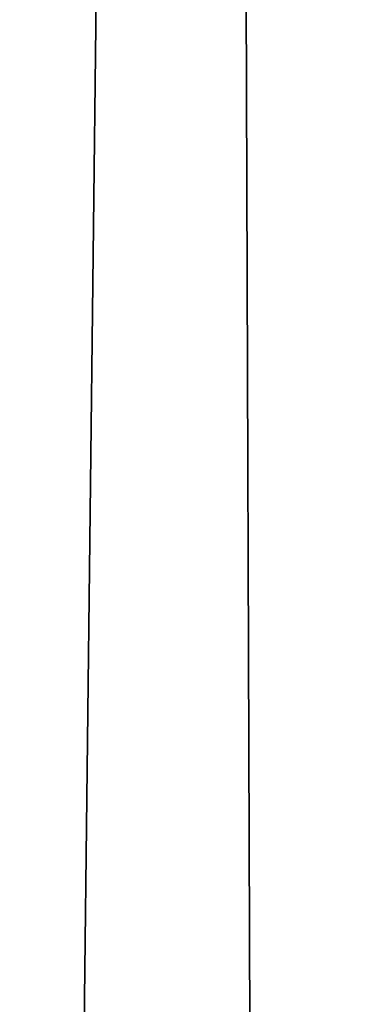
# Model space of a CAD drawing. Header units: millimetres. Extents: x -455 to 455, y -678 to 20.
# Tile 247 of 256: x -2.199 to -2.044, y -56.366 to -55.897. Entities that reach past the tile are written whole.
import ezdxf

# ---------------------------------------------------------------- set-up
doc = ezdxf.new("R2010")
doc.units = ezdxf.units.MM
doc.header["$LTSCALE"] = 65.185185
for name, color, linetype in [('237', 7, 'CONTINUOUS'), ('362', 7, 'CONTINUOUS'), ('375', 7, 'CONTINUOUS'), ('566', 7, 'CONTINUOUS'), ('568', 7, 'CONTINUOUS')]:
    doc.layers.add(name, color=color, linetype=linetype)

msp = doc.modelspace()

# ---------------------------------------------------------------- linework, layer by layer
at = {"layer": '237', "linetype": 'Continuous'}
for points in [[(-2.02482, -74.85131, -2.96229), (-2.2, -25, -1.35), (-2.63505, -74.85131, -1.35), (-2.02482, -74.85131, -2.96229)], [(-1.87094, -25.60872, -2.45872), (-2.2, -25, -1.35), (-2.02482, -74.85131, -2.96229), (-1.87094, -25.60872, -2.45872)]]:
    msp.add_3dface(points, dxfattribs=at)
at = {"layer": '362', "linetype": 'Continuous'}
for points in [[(-2, -74.7, 19.85), (-2, 0, 19.85), (-4.05718, -6.35378, 19.03358), (-2, -74.7, 19.85)], [(-2, -74.7, 19.85), (-4.05718, -6.35378, 19.03358), (-4.12132, -74.7, 18.97132), (-2, -74.7, 19.85)]]:
    msp.add_3dface(points, dxfattribs=at)
at = {"layer": '375', "linetype": 'Continuous'}
for points in [[(-2, -41.71041, -6.15), (-2.34238, -71.5, -6.28562), (-2.35355, -41.71041, -6.29645), (-2, -41.71041, -6.15)], [(-2, -71.5, -6.15), (-2.34238, -71.5, -6.28562), (-2, -41.71041, -6.15), (-2, -71.5, -6.15)]]:
    msp.add_3dface(points, dxfattribs=at)
at = {"layer": '566', "linetype": 'Continuous'}
for points in [[(-2.09344, -12.78906, 15.05), (-1.9099, -11.79276, 15.84277), (-2.63505, -74.85131, 15.05), (-2.09344, -12.78906, 15.05)], [(-2.63505, -74.85131, 15.05), (-1.9099, -11.79276, 15.84277), (-2.02482, -74.85131, 16.66229), (-2.63505, -74.85131, 15.05)]]:
    msp.add_3dface(points, dxfattribs=at)
at = {"layer": '568', "linetype": 'Continuous'}
msp.add_3dface([(-2.63505, -74.85131, 15.05), (-2.32584, -39.4198, 14.79427), (-2.09344, -12.78906, 15.05), (-2.63505, -74.85131, 15.05)], dxfattribs=at)

doc.saveas('drawing.dxf')
